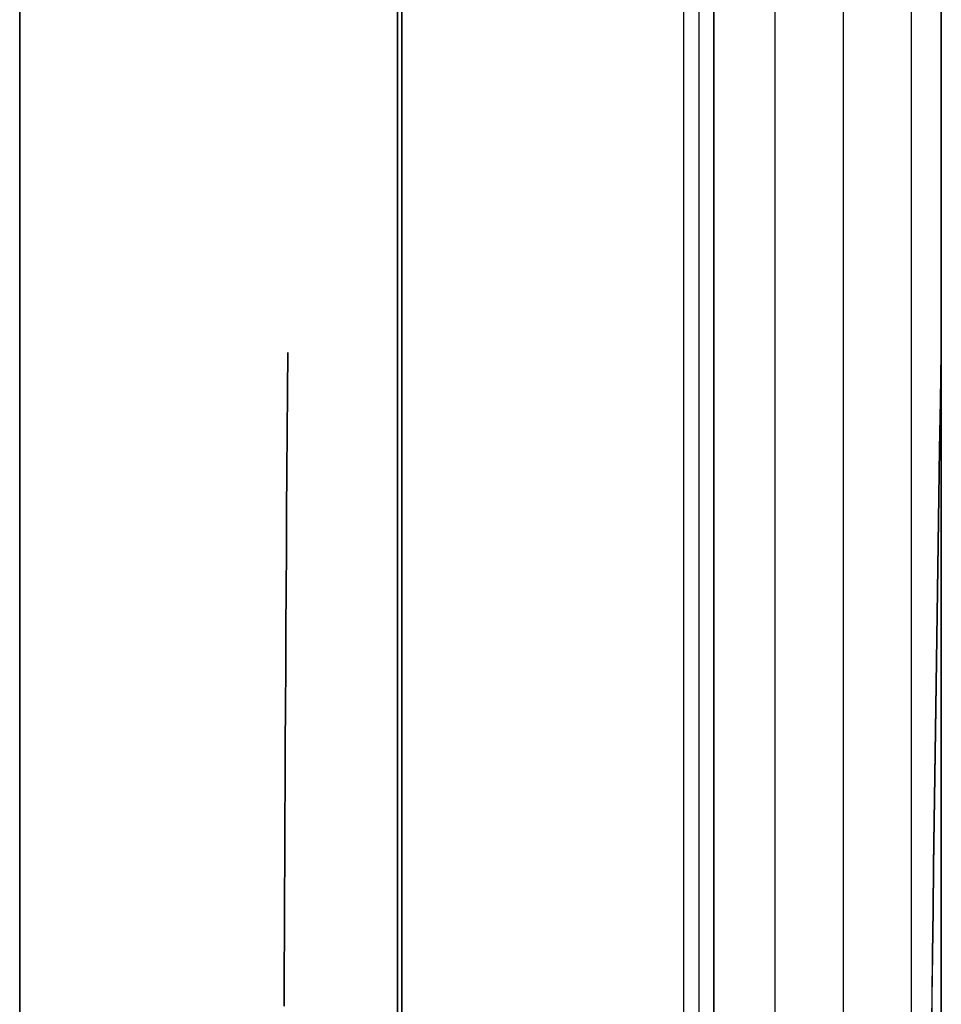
# Model space of a CAD drawing. Header units: millimetres. Extents: x -15 to 7, y 1 to 148.
# Tile 158 of 256: x -6.545 to -6.062, y 37.495 to 38.011. Entities that reach past the tile are written whole.
import ezdxf

# ---------------------------------------------------------------- set-up
doc = ezdxf.new("R2010")
doc.units = ezdxf.units.MM
doc.header["$MEASUREMENT"] = 0
doc.layers.add('Default', color=7, linetype='Continuous', true_color=0x000000)

msp = doc.modelspace()

# ---------------------------------------------------------------- linework, layer by layer
at = {"layer": 'Default', "color": 254, "true_color": 0xcad1ee}
for points in [[(-6.34722, 11.58881), (-6.34722, 100.44193)], [(-6.34722, 100.44193), (-6.34722, 11.58881)], [(-6.34722, 11.58881), (-6.34722, 100.44193)], [(-6.34722, 11.58881), (-6.34722, 100.44193)], [(-6.34722, 11.58881), (-6.34722, 100.44193)], [(-6.34722, 11.58881), (-6.34722, 100.44193)], [(-6.19722, 11.58881), (-6.19722, 100.44193)], [(-6.19722, 11.58881), (-6.19722, 100.44193)], [(-6.18937, 100.44193), (-6.18937, 11.58881)], [(-6.18937, 100.44193), (-6.18937, 11.58881)], [(-6.18151, 11.58881), (-6.18151, 100.44193)], [(-6.18151, 100.44193), (-6.18151, 11.58881)], [(-6.545, 18.13039), (-6.545, 97.28961)], [(-6.545, 18.13039), (-6.545, 96.78991)], [(-6.545, 96.78991), (-6.545, 18.13039)], [(-6.06245, 96.78991), (-6.06245, 17.6307)], [(-6.06245, 17.6307), (-6.06245, 96.78991)], [(-6.345, 69.63339), (-6.345, 16.35376)], [(-6.345, 16.35376), (-6.345, 69.63339)], [(-6.345, 16.35376), (-6.345, 69.63339)], [(-6.545, 37.3371), (-6.545, 51.788)], [(-6.545, 37.3371), (-6.545, 51.788)], [(-6.545, 37.3371), (-6.545, 51.788)], [(-6.545, 51.28831), (-6.545, 37.8368)], [(-6.545, 37.8368), (-6.545, 51.28831)], [(-6.545, 51.28831), (-6.545, 37.8368)], [(-6.545, 37.8368), (-6.545, 51.28831)], [(-6.545, 51.28831), (-6.545, 37.8368)], [(-6.545, 37.8368), (-6.545, 51.28831)], [(-6.545, 51.28831), (-6.545, 37.8368)], [(-6.06245, 51.28831), (-6.06245, 37.8368)], [(-6.06245, 37.8368), (-6.06245, 51.28831)], [(-6.06245, 51.28831), (-6.06245, 37.8368)], [(-6.06245, 37.8368), (-6.06245, 51.28831)], [(-6.06245, 51.28831), (-6.06245, 37.8368)], [(-6.06245, 37.8368), (-6.06245, 51.28831)]]:
    msp.add_lwpolyline(points, dxfattribs=at)
at = {"layer": 'Default', "color": 171, "true_color": 0x8080ff}
for points in [[(-6.14966, 69.63339), (-6.14966, 27.68383)], [(-6.11386, 69.5976), (-6.11386, 27.63011)], [(-6.07807, 27.5764), (-6.07807, 69.56181)]]:
    msp.add_lwpolyline(points, dxfattribs=at)
at = {"layer": 'Default', "color": 254, "true_color": 0xcad1ee, "extrusion": (1, -4.28959e-15, 4.28959e-15)}
msp.add_lwpolyline([(37.8368, -36.97705), (37.8257, -36.97717), (37.81451, -36.97754), (37.80323, -36.97817), (37.79187, -36.97907), (37.78044, -36.98023), (37.76896, -36.98167), (37.75741, -36.98339), (37.74583, -36.98539), (37.73421, -36.98768), (37.72256, -36.99027), (37.71091, -36.99315), (37.69925, -36.99633), (37.6876, -36.99982), (37.67596, -37.00361), (37.66436, -37.00772), (37.6528, -37.01213), (37.6413, -37.01685), (37.62986, -37.02187), (37.6185, -37.02721), (37.60723, -37.03286), (37.59606, -37.03881), (37.58501, -37.04507), (37.57409, -37.05163), (37.5633, -37.05848), (37.55267, -37.06563), (37.5422, -37.07306), (37.5319, -37.08078), (37.52179, -37.08878), (37.51188, -37.09704), (37.50217, -37.10556), (37.49268, -37.11434), (37.48342, -37.12337), (37.4744, -37.13263), (37.46562, -37.14212), (37.45709, -37.15183), (37.44883, -37.16174), (37.44083, -37.17185), (37.43312, -37.18215), (37.42568, -37.19262), (37.41853, -37.20325), (37.41168, -37.21404), (37.40512, -37.22496), (37.39886, -37.23601), (37.39291, -37.24718), (37.38727, -37.25845), (37.38193, -37.26981), (37.3769, -37.28125), (37.37218, -37.29275), (37.36777, -37.30431), (37.36367, -37.31591), (37.35987, -37.32754), (37.35639, -37.3392), (37.3532, -37.35086), (37.35032, -37.36251), (37.34773, -37.37416), (37.34544, -37.38578), (37.34344, -37.39736), (37.34172, -37.4089), (37.34028, -37.42039), (37.33912, -37.43182), (37.33823, -37.44318), (37.3376, -37.45445), (37.33722, -37.46565), (37.3371, -37.47674)], dxfattribs=at)
at = {"layer": 'Default', "color": 254, "true_color": 0xcad1ee, "extrusion": (1, -4.28959e-15, -4.28959e-15)}
msp.add_lwpolyline([(37.3371, -55.8018), (37.33722, -55.8129), (37.3376, -55.82409), (37.33823, -55.83537), (37.33912, -55.84672), (37.34028, -55.85815), (37.34172, -55.86964), (37.34344, -55.88118), (37.34544, -55.89277), (37.34773, -55.90439), (37.35032, -55.91603), (37.3532, -55.92769), (37.35639, -55.93935), (37.35987, -55.951), (37.36367, -55.96263), (37.36777, -55.97423), (37.37218, -55.98579), (37.3769, -55.9973), (37.38193, -56.00874), (37.38727, -56.0201), (37.39291, -56.03136), (37.39886, -56.04253), (37.40512, -56.05358), (37.41168, -56.06451), (37.41853, -56.07529), (37.42568, -56.08592), (37.43312, -56.0964), (37.44083, -56.10669), (37.44883, -56.1168), (37.45709, -56.12672), (37.46562, -56.13642), (37.4744, -56.14591), (37.48342, -56.15517), (37.49268, -56.1642), (37.50217, -56.17298), (37.51188, -56.1815), (37.52179, -56.18977), (37.5319, -56.19776), (37.5422, -56.20548), (37.55267, -56.21291), (37.5633, -56.22006), (37.57409, -56.22692), (37.58501, -56.23347), (37.59606, -56.23973), (37.60723, -56.24568), (37.6185, -56.25133), (37.62986, -56.25667), (37.6413, -56.2617), (37.6528, -56.26642), (37.66436, -56.27083), (37.67596, -56.27493), (37.6876, -56.27872), (37.69925, -56.28221), (37.71091, -56.28539), (37.72256, -56.28828), (37.73421, -56.29086), (37.74583, -56.29315), (37.75741, -56.29516), (37.76896, -56.29687), (37.78044, -56.29831), (37.79187, -56.29947), (37.80323, -56.30037), (37.81451, -56.301), (37.8257, -56.30137), (37.8368, -56.3015)], dxfattribs=at)
at = {"layer": 'Default', "color": 254, "true_color": 0xcad1ee, "extrusion": (1, -4.81095e-15, -5.21365e-16)}
msp.add_lwpolyline([(37.8368, -62.84495), (37.8257, -62.84507), (37.81451, -62.84545), (37.80323, -62.84608), (37.79187, -62.84697), (37.78044, -62.84814), (37.76896, -62.84957), (37.75741, -62.85129), (37.74583, -62.85329), (37.73421, -62.85558), (37.72256, -62.85817), (37.71091, -62.86105), (37.69925, -62.86424), (37.6876, -62.86772), (37.67596, -62.87152), (37.66436, -62.87562), (37.6528, -62.88003), (37.6413, -62.88475), (37.62986, -62.88978), (37.6185, -62.89512), (37.60723, -62.90076), (37.59606, -62.90672), (37.58501, -62.91297), (37.57409, -62.91953), (37.5633, -62.92638), (37.55267, -62.93353), (37.5422, -62.94097), (37.5319, -62.94869), (37.52179, -62.95668), (37.51188, -62.96494), (37.50217, -62.97347), (37.49268, -62.98225), (37.48342, -62.99127), (37.4744, -63.00053), (37.46562, -63.01002), (37.45709, -63.01973), (37.44883, -63.02964), (37.44083, -63.03975), (37.43312, -63.05005), (37.42568, -63.06052), (37.41853, -63.07116), (37.41168, -63.08194), (37.40512, -63.09286), (37.39886, -63.10392), (37.39291, -63.11508), (37.38727, -63.12635), (37.38193, -63.13771), (37.3769, -63.14915), (37.37218, -63.16065), (37.36777, -63.17221), (37.36367, -63.18382), (37.35987, -63.19545), (37.35639, -63.2071), (37.3532, -63.21876), (37.35032, -63.23042), (37.34773, -63.24206), (37.34544, -63.25368), (37.34344, -63.26527), (37.34172, -63.27681), (37.34028, -63.2883), (37.33912, -63.29972), (37.33823, -63.31108), (37.3376, -63.32236), (37.33722, -63.33355), (37.3371, -63.34465)], dxfattribs=at)
at = {"layer": 'Default', "color": 254, "true_color": 0xcad1ee, "extrusion": (1, 6.58839e-15, -2.2988e-15)}
msp.add_lwpolyline([(37.3371, -81.6697), (37.33722, -81.6808), (37.3376, -81.69199), (37.33823, -81.70327), (37.33912, -81.71463), (37.34028, -81.72605), (37.34172, -81.73754), (37.34344, -81.74909), (37.34544, -81.76067), (37.34773, -81.77229), (37.35032, -81.78393), (37.3532, -81.79559), (37.35639, -81.80725), (37.35987, -81.8189), (37.36367, -81.83054), (37.36777, -81.84214), (37.37218, -81.8537), (37.3769, -81.8652), (37.38193, -81.87664), (37.38727, -81.888), (37.39291, -81.89927), (37.39886, -81.91043), (37.40512, -81.92149), (37.41168, -81.93241), (37.41853, -81.94319), (37.42568, -81.95383), (37.43312, -81.9643), (37.44083, -81.9746), (37.44883, -81.98471), (37.45709, -81.99462), (37.46562, -82.00433), (37.4744, -82.01382), (37.48342, -82.02308), (37.49268, -82.0321), (37.50217, -82.04088), (37.51188, -82.04941), (37.52179, -82.05767), (37.5319, -82.06567), (37.5422, -82.07338), (37.55267, -82.08082), (37.5633, -82.08797), (37.57409, -82.09482), (37.58501, -82.10138), (37.59606, -82.10763), (37.60723, -82.11359), (37.6185, -82.11923), (37.62986, -82.12457), (37.6413, -82.1296), (37.6528, -82.13432), (37.66436, -82.13873), (37.67596, -82.14283), (37.6876, -82.14663), (37.69925, -82.15011), (37.71091, -82.1533), (37.72256, -82.15618), (37.73421, -82.15877), (37.74583, -82.16106), (37.75741, -82.16306), (37.76896, -82.16478), (37.78044, -82.16621), (37.79187, -82.16738), (37.80323, -82.16827), (37.81451, -82.1689), (37.8257, -82.16928), (37.8368, -82.1694)], dxfattribs=at)
at = {"layer": 'Default', "color": 254, "true_color": 0xcad1ee, "extrusion": (1, 7.3471e-16, -7.84447e-15)}
msp.add_lwpolyline([(37.8368, -89.45802), (37.8257, -89.45814), (37.81451, -89.45852), (37.80323, -89.45915), (37.79187, -89.46004), (37.78044, -89.4612), (37.76896, -89.46264), (37.75741, -89.46436), (37.74583, -89.46636), (37.73421, -89.46865), (37.72256, -89.47124), (37.71091, -89.47412), (37.69925, -89.47731), (37.6876, -89.48079), (37.67596, -89.48459), (37.66436, -89.48869), (37.6528, -89.4931), (37.6413, -89.49782), (37.62986, -89.50285), (37.6185, -89.50818), (37.60723, -89.51383), (37.59606, -89.51978), (37.58501, -89.52604), (37.57409, -89.5326), (37.5633, -89.53945), (37.55267, -89.5466), (37.5422, -89.55404), (37.5319, -89.56175), (37.52179, -89.56975), (37.51188, -89.57801), (37.50217, -89.58654), (37.49268, -89.59531), (37.48342, -89.60434), (37.4744, -89.6136), (37.46562, -89.62309), (37.45709, -89.6328), (37.44883, -89.64271), (37.44083, -89.65282), (37.43312, -89.66312), (37.42568, -89.67359), (37.41853, -89.68422), (37.41168, -89.69501), (37.40512, -89.70593), (37.39886, -89.71698), (37.39291, -89.72815), (37.38727, -89.73942), (37.38193, -89.75078), (37.3769, -89.76222), (37.37218, -89.77372), (37.36777, -89.78528), (37.36367, -89.79688), (37.35987, -89.80852), (37.35639, -89.82017), (37.3532, -89.83183), (37.35032, -89.84348), (37.34773, -89.85513), (37.34544, -89.86675), (37.34344, -89.87833), (37.34172, -89.88987), (37.34028, -89.90136), (37.33912, -89.91279), (37.33823, -89.92415), (37.3376, -89.93543), (37.33722, -89.94662), (37.3371, -89.95771)], dxfattribs=at)
at = {"layer": 'Default', "color": 254, "true_color": 0xcad1ee, "extrusion": (1, 4.81095e-15, -5.21365e-16)}
msp.add_lwpolyline([(37.3371, -95.78305), (37.33722, -95.79415), (37.3376, -95.80534), (37.33823, -95.81662), (37.33912, -95.82798), (37.34028, -95.8394), (37.34172, -95.85089), (37.34344, -95.86243), (37.34544, -95.87402), (37.34773, -95.88564), (37.35032, -95.89728), (37.3532, -95.90894), (37.35639, -95.9206), (37.35987, -95.93225), (37.36367, -95.94389), (37.36777, -95.95549), (37.37218, -95.96705), (37.3769, -95.97855), (37.38193, -95.98999), (37.38727, -96.00135), (37.39291, -96.01262), (37.39886, -96.02378), (37.40512, -96.03484), (37.41168, -96.04576), (37.41853, -96.05654), (37.42568, -96.06718), (37.43312, -96.07765), (37.44083, -96.08795), (37.44883, -96.09806), (37.45709, -96.10797), (37.46562, -96.11768), (37.4744, -96.12717), (37.48342, -96.13643), (37.49268, -96.14545), (37.50217, -96.15423), (37.51188, -96.16276), (37.52179, -96.17102), (37.5319, -96.17901), (37.5422, -96.18673), (37.55267, -96.19417), (37.5633, -96.20132), (37.57409, -96.20817), (37.58501, -96.21473), (37.59606, -96.22098), (37.60723, -96.22694), (37.6185, -96.23258), (37.62986, -96.23792), (37.6413, -96.24295), (37.6528, -96.24767), (37.66436, -96.25208), (37.67596, -96.25618), (37.6876, -96.25998), (37.69925, -96.26346), (37.71091, -96.26665), (37.72256, -96.26953), (37.73421, -96.27212), (37.74583, -96.27441), (37.75741, -96.27641), (37.76896, -96.27813), (37.78044, -96.27956), (37.79187, -96.28073), (37.80323, -96.28162), (37.81451, -96.28225), (37.8257, -96.28263), (37.8368, -96.28275)], dxfattribs=at)
at = {"layer": 'Default', "color": 254, "true_color": 0xcad1ee, "extrusion": (0, 1, 0)}
msp.add_lwpolyline([(6.06245, -82.66909), (6.07334, -82.6686), (6.08431, -82.66785), (6.09535, -82.66686), (6.10646, -82.66561), (6.11763, -82.6641), (6.12884, -82.66232), (6.14009, -82.66027), (6.15138, -82.65795), (6.16269, -82.65535), (6.17401, -82.65247), (6.18534, -82.6493), (6.19665, -82.64585), (6.20795, -82.6421), (6.21922, -82.63806), (6.23046, -82.63373), (6.24164, -82.62911), (6.25276, -82.62419), (6.26381, -82.61898), (6.27477, -82.61348), (6.28564, -82.60768), (6.29641, -82.6016), (6.30705, -82.59523), (6.31757, -82.58857), (6.32795, -82.58164), (6.33818, -82.57443), (6.34824, -82.56695), (6.35814, -82.5592), (6.36785, -82.5512), (6.37737, -82.54294), (6.38668, -82.53444), (6.39579, -82.5257), (6.40467, -82.51673), (6.41332, -82.50754), (6.42174, -82.49813), (6.42991, -82.48853), (6.43783, -82.47872), (6.44549, -82.46874), (6.45289, -82.45858), (6.46001, -82.44826), (6.46686, -82.43779), (6.47343, -82.42717), (6.47971, -82.41643), (6.48571, -82.40557), (6.49141, -82.3946), (6.49683, -82.38353), (6.50194, -82.37238), (6.50677, -82.36116), (6.51129, -82.34987), (6.51552, -82.33854), (6.51946, -82.32716), (6.5231, -82.31575), (6.52645, -82.30433), (6.52951, -82.2929), (6.53228, -82.28147), (6.53476, -82.27006), (6.53697, -82.25867), (6.53889, -82.2473), (6.54055, -82.23599), (6.54193, -82.22472), (6.54305, -82.2135), (6.54391, -82.20236), (6.54452, -82.19129), (6.54488, -82.1803), (6.545, -82.1694)], dxfattribs=at)
at = {"layer": 'Default', "color": 254, "true_color": 0xcad1ee, "extrusion": (3.64228e-14, 1, -3.51731e-14)}
msp.add_lwpolyline([(6.545, -62.84495), (6.54488, -62.83405), (6.54452, -62.82306), (6.54391, -62.81199), (6.54305, -62.80085), (6.54193, -62.78963), (6.54055, -62.77837), (6.53889, -62.76705), (6.53697, -62.75568), (6.53476, -62.74429), (6.53228, -62.73288), (6.52951, -62.72145), (6.52645, -62.71002), (6.5231, -62.6986), (6.51946, -62.68719), (6.51552, -62.67581), (6.51129, -62.66448), (6.50677, -62.65319), (6.50194, -62.64197), (6.49683, -62.63082), (6.49141, -62.61975), (6.48571, -62.60878), (6.47971, -62.59792), (6.47343, -62.58718), (6.46686, -62.57656), (6.46001, -62.56609), (6.45289, -62.55577), (6.44549, -62.54561), (6.43783, -62.53563), (6.42991, -62.52583), (6.42174, -62.51622), (6.41332, -62.50681), (6.40467, -62.49762), (6.39579, -62.48865), (6.38668, -62.47991), (6.37737, -62.47141), (6.36785, -62.46315), (6.35814, -62.45515), (6.34824, -62.4474), (6.33818, -62.43992), (6.32795, -62.43271), (6.31757, -62.42578), (6.30705, -62.41912), (6.29641, -62.41275), (6.28564, -62.40667), (6.27477, -62.40087), (6.26381, -62.39537), (6.25276, -62.39016), (6.24164, -62.38524), (6.23046, -62.38062), (6.21922, -62.37629), (6.20795, -62.37225), (6.19665, -62.3685), (6.18534, -62.36505), (6.17401, -62.36188), (6.16269, -62.359), (6.15138, -62.3564), (6.14009, -62.35408), (6.12884, -62.35203), (6.11763, -62.35025), (6.10646, -62.34874), (6.09535, -62.34749), (6.08431, -62.3465), (6.07334, -62.34576), (6.06245, -62.34526)], dxfattribs=at)
at = {"layer": 'Default', "color": 254, "true_color": 0xcad1ee, "extrusion": (3.64228e-14, 1, 3.51731e-14)}
msp.add_lwpolyline([(6.06245, -96.78244), (6.07334, -96.78195), (6.08431, -96.7812), (6.09535, -96.78021), (6.10646, -96.77896), (6.11763, -96.77745), (6.12884, -96.77567), (6.14009, -96.77362), (6.15138, -96.7713), (6.16269, -96.7687), (6.17401, -96.76582), (6.18534, -96.76265), (6.19665, -96.7592), (6.20795, -96.75545), (6.21922, -96.75141), (6.23046, -96.74708), (6.24164, -96.74246), (6.25276, -96.73754), (6.26381, -96.73233), (6.27477, -96.72683), (6.28564, -96.72103), (6.29641, -96.71495), (6.30705, -96.70858), (6.31757, -96.70192), (6.32795, -96.69499), (6.33818, -96.68778), (6.34824, -96.6803), (6.35814, -96.67255), (6.36785, -96.66455), (6.37737, -96.65629), (6.38668, -96.64779), (6.39579, -96.63905), (6.40467, -96.63008), (6.41332, -96.62089), (6.42174, -96.61148), (6.42991, -96.60188), (6.43783, -96.59207), (6.44549, -96.58209), (6.45289, -96.57193), (6.46001, -96.56161), (6.46686, -96.55114), (6.47343, -96.54052), (6.47971, -96.52978), (6.48571, -96.51892), (6.49141, -96.50795), (6.49683, -96.49688), (6.50194, -96.48573), (6.50677, -96.47451), (6.51129, -96.46322), (6.51552, -96.45189), (6.51946, -96.44051), (6.5231, -96.4291), (6.52645, -96.41768), (6.52951, -96.40625), (6.53228, -96.39482), (6.53476, -96.38341), (6.53697, -96.37202), (6.53889, -96.36065), (6.54055, -96.34933), (6.54193, -96.33807), (6.54305, -96.32685), (6.54391, -96.31571), (6.54452, -96.30464), (6.54488, -96.29365), (6.545, -96.28275)], dxfattribs=at)
at = {"layer": 'Default', "color": 254, "true_color": 0xcad1ee, "extrusion": (-2.18537e-13, 1, 2.11039e-13)}
msp.add_lwpolyline([(6.545, -89.45802), (6.54488, -89.44712), (6.54452, -89.43613), (6.54391, -89.42506), (6.54305, -89.41391), (6.54193, -89.4027), (6.54055, -89.39143), (6.53889, -89.38011), (6.53697, -89.36875), (6.53476, -89.35736), (6.53228, -89.34594), (6.52951, -89.33452), (6.52645, -89.32309), (6.5231, -89.31166), (6.51946, -89.30026), (6.51552, -89.28888), (6.51129, -89.27755), (6.50677, -89.26626), (6.50194, -89.25504), (6.49683, -89.24389), (6.49141, -89.23282), (6.48571, -89.22185), (6.47971, -89.21099), (6.47343, -89.20024), (6.46686, -89.18963), (6.46001, -89.17916), (6.45289, -89.16884), (6.44549, -89.15868), (6.43783, -89.14869), (6.42991, -89.13889), (6.42174, -89.12929), (6.41332, -89.11988), (6.40467, -89.11069), (6.39579, -89.10172), (6.38668, -89.09298), (6.37737, -89.08448), (6.36785, -89.07622), (6.35814, -89.06822), (6.34824, -89.06047), (6.33818, -89.05299), (6.32795, -89.04578), (6.31757, -89.03885), (6.30705, -89.03219), (6.29641, -89.02582), (6.28564, -89.01974), (6.27477, -89.01394), (6.26381, -89.00844), (6.25276, -89.00323), (6.24164, -88.99831), (6.23046, -88.99368), (6.21922, -88.98935), (6.20795, -88.98532), (6.19665, -88.98157), (6.18534, -88.97812), (6.17401, -88.97495), (6.16269, -88.97207), (6.15138, -88.96947), (6.14009, -88.96715), (6.12884, -88.9651), (6.11763, -88.96332), (6.10646, -88.96181), (6.09535, -88.96056), (6.08431, -88.95957), (6.07334, -88.95882), (6.06245, -88.95832)], dxfattribs=at)
at = {"layer": 'Default', "color": 254, "true_color": 0xcad1ee, "extrusion": (-3.64228e-14, 1, -3.51731e-14)}
msp.add_lwpolyline([(6.06245, -56.80119), (6.07334, -56.80069), (6.08431, -56.79995), (6.09535, -56.79895), (6.10646, -56.7977), (6.11763, -56.79619), (6.12884, -56.79442), (6.14009, -56.79237), (6.15138, -56.79005), (6.16269, -56.78745), (6.17401, -56.78456), (6.18534, -56.7814), (6.19665, -56.77794), (6.20795, -56.7742), (6.21922, -56.77016), (6.23046, -56.76583), (6.24164, -56.76121), (6.25276, -56.75629), (6.26381, -56.75108), (6.27477, -56.74557), (6.28564, -56.73978), (6.29641, -56.73369), (6.30705, -56.72732), (6.31757, -56.72067), (6.32795, -56.71373), (6.33818, -56.70652), (6.34824, -56.69904), (6.35814, -56.6913), (6.36785, -56.68329), (6.37737, -56.67504), (6.38668, -56.66653), (6.39579, -56.65779), (6.40467, -56.64882), (6.41332, -56.63963), (6.42174, -56.63023), (6.42991, -56.62062), (6.43783, -56.61082), (6.44549, -56.60084), (6.45289, -56.59068), (6.46001, -56.58036), (6.46686, -56.56988), (6.47343, -56.55927), (6.47971, -56.54853), (6.48571, -56.53766), (6.49141, -56.52669), (6.49683, -56.51563), (6.50194, -56.50448), (6.50677, -56.49325), (6.51129, -56.48197), (6.51552, -56.47063), (6.51946, -56.45926), (6.5231, -56.44785), (6.52645, -56.43643), (6.52951, -56.425), (6.53228, -56.41357), (6.53476, -56.40215), (6.53697, -56.39076), (6.53889, -56.3794), (6.54055, -56.36808), (6.54193, -56.35681), (6.54305, -56.3456), (6.54391, -56.33446), (6.54452, -56.32338), (6.54488, -56.3124), (6.545, -56.3015)], dxfattribs=at)
at = {"layer": 'Default', "color": 254, "true_color": 0xcad1ee, "extrusion": (7.28456e-14, 1, -7.03462e-14)}
msp.add_lwpolyline([(6.545, -36.97705), (6.54488, -36.96615), (6.54452, -36.95516), (6.54391, -36.94409), (6.54305, -36.93294), (6.54193, -36.92173), (6.54055, -36.91046), (6.53889, -36.89914), (6.53697, -36.88778), (6.53476, -36.87639), (6.53228, -36.86497), (6.52951, -36.85355), (6.52645, -36.84211), (6.5231, -36.83069), (6.51946, -36.81929), (6.51552, -36.80791), (6.51129, -36.79657), (6.50677, -36.78529), (6.50194, -36.77406), (6.49683, -36.76291), (6.49141, -36.75185), (6.48571, -36.74088), (6.47971, -36.73002), (6.47343, -36.71927), (6.46686, -36.70866), (6.46001, -36.69819), (6.45289, -36.68786), (6.44549, -36.67771), (6.43783, -36.66772), (6.42991, -36.65792), (6.42174, -36.64831), (6.41332, -36.63891), (6.40467, -36.62972), (6.39579, -36.62075), (6.38668, -36.61201), (6.37737, -36.60351), (6.36785, -36.59525), (6.35814, -36.58724), (6.34824, -36.5795), (6.33818, -36.57202), (6.32795, -36.56481), (6.31757, -36.55788), (6.30705, -36.55122), (6.29641, -36.54485), (6.28564, -36.53877), (6.27477, -36.53297), (6.26381, -36.52747), (6.25276, -36.52225), (6.24164, -36.51734), (6.23046, -36.51271), (6.21922, -36.50838), (6.20795, -36.50435), (6.19665, -36.5006), (6.18534, -36.49715), (6.17401, -36.49398), (6.16269, -36.4911), (6.15138, -36.4885), (6.14009, -36.48617), (6.12884, -36.48413), (6.11763, -36.48235), (6.10646, -36.48084), (6.09535, -36.47959), (6.08431, -36.4786), (6.07334, -36.47785), (6.06245, -36.47735)], dxfattribs=at)
at = {"layer": 'Default', "color": 254, "true_color": 0xcad1ee, "extrusion": (0.999696, -0.017434, -0.017434)}
for points in [[(36.7261, -81.77416), (36.72642, -81.79875), (36.72736, -81.82331), (36.72893, -81.84781), (36.73111, -81.87227), (36.7339, -81.89665), (36.73729, -81.92095), (36.74128, -81.94515), (36.74586, -81.96924), (36.75103, -81.99321), (36.75677, -82.01705), (36.76309, -82.04073), (36.76998, -82.06426), (36.77744, -82.08761), (36.78545, -82.11077), (36.79402, -82.13373), (36.80313, -82.15648), (36.81279, -82.179), (36.82298, -82.20128), (36.8337, -82.22331), (36.84494, -82.24507), (36.85671, -82.26656), (36.86899, -82.28775), (36.88178, -82.30864), (36.89507, -82.32921), (36.90885, -82.34945), (36.92313, -82.36935), (36.9379, -82.38888), (36.95314, -82.40805), (36.96886, -82.42684), (36.98505, -82.44523), (37.00171, -82.46321), (37.01882, -82.48077), (37.03637, -82.49789), (37.05435, -82.51455), (37.07273, -82.53074), (37.09152, -82.54647), (37.11068, -82.56172), (37.13021, -82.57649), (37.15011, -82.59077), (37.17034, -82.60457), (37.19091, -82.61786), (37.21179, -82.63066), (37.23298, -82.64294), (37.25446, -82.65472), (37.27622, -82.66597), (37.29825, -82.6767), (37.32053, -82.68689), (37.34304, -82.69656), (37.36579, -82.70568), (37.38875, -82.71425), (37.41191, -82.72227), (37.43526, -82.72973), (37.45878, -82.73663), (37.48246, -82.74296), (37.50629, -82.74871), (37.53026, -82.75389), (37.55435, -82.75847), (37.57856, -82.76247), (37.60285, -82.76587), (37.62723, -82.76866), (37.65169, -82.77085), (37.6762, -82.77242), (37.70075, -82.77338), (37.72534, -82.77371)], [(36.7261, -95.88537), (36.72642, -95.90996), (36.72736, -95.93451), (36.72893, -95.95902), (36.73111, -95.98347), (36.7339, -96.00785), (36.73729, -96.03215), (36.74128, -96.05636), (36.74586, -96.08045), (36.75103, -96.10442), (36.75677, -96.12825), (36.76309, -96.15194), (36.76998, -96.17546), (36.77744, -96.19881), (36.78545, -96.22197), (36.79402, -96.24494), (36.80313, -96.26768), (36.81279, -96.29021), (36.82298, -96.31249), (36.8337, -96.33452), (36.84494, -96.35628), (36.85671, -96.37776), (36.86899, -96.39896), (36.88178, -96.41984), (36.89507, -96.44041), (36.90885, -96.46065), (36.92313, -96.48055), (36.9379, -96.50009), (36.95314, -96.51926), (36.96886, -96.53804), (36.98505, -96.55643), (37.00171, -96.57442), (37.01882, -96.59198), (37.03637, -96.60909), (37.05435, -96.62575), (37.07273, -96.64195), (37.09152, -96.65767), (37.11068, -96.67292), (37.13021, -96.68769), (37.15011, -96.70198), (37.17034, -96.71577), (37.19091, -96.72907), (37.21179, -96.74186), (37.23298, -96.75415), (37.25446, -96.76592), (37.27622, -96.77717), (37.29825, -96.7879), (37.32053, -96.7981), (37.34304, -96.80776), (37.36579, -96.81688), (37.38875, -96.82545), (37.41191, -96.83347), (37.43526, -96.84094), (37.45878, -96.84783), (37.48246, -96.85416), (37.50629, -96.85992), (37.53026, -96.86509), (37.55435, -96.86968), (37.57856, -96.87367), (37.60285, -96.87707), (37.62723, -96.87987), (37.65169, -96.88206), (37.6762, -96.88363), (37.70075, -96.88458), (37.72534, -96.88491)], [(36.7261, -55.91019), (36.72642, -55.93478), (36.72736, -55.95933), (36.72893, -55.98384), (36.73111, -56.0083), (36.7339, -56.03268), (36.73729, -56.05698), (36.74128, -56.08118), (36.74586, -56.10527), (36.75103, -56.12924), (36.75677, -56.15307), (36.76309, -56.17676), (36.76998, -56.20029), (36.77744, -56.22364), (36.78545, -56.2468), (36.79402, -56.26976), (36.80313, -56.29251), (36.81279, -56.31503), (36.82298, -56.33731), (36.8337, -56.35934), (36.84494, -56.3811), (36.85671, -56.40259), (36.86899, -56.42378), (36.88178, -56.44467), (36.89507, -56.46524), (36.90885, -56.48548), (36.92313, -56.50537), (36.9379, -56.52491), (36.95314, -56.54408), (36.96886, -56.56287), (36.98505, -56.58126), (37.00171, -56.59924), (37.01882, -56.6168), (37.03637, -56.63391), (37.05435, -56.65057), (37.07273, -56.66677), (37.09152, -56.68249), (37.11068, -56.69775), (37.13021, -56.71252), (37.15011, -56.7268), (37.17034, -56.7406), (37.19091, -56.75389), (37.21179, -56.76669), (37.23298, -56.77897), (37.25446, -56.79074), (37.27622, -56.802), (37.29825, -56.81272), (37.32053, -56.82292), (37.34304, -56.83258), (37.36579, -56.8417), (37.38875, -56.85028), (37.41191, -56.8583), (37.43526, -56.86576), (37.45878, -56.87266), (37.48246, -56.87899), (37.50629, -56.88474), (37.53026, -56.88991), (37.55435, -56.8945), (37.57856, -56.8985), (37.60285, -56.90189), (37.62723, -56.90469), (37.65169, -56.90688), (37.6762, -56.90845), (37.70075, -56.90941), (37.72534, -56.90974)]]:
    msp.add_lwpolyline(points, dxfattribs=at)
at = {"layer": 'Default', "color": 254, "true_color": 0xcad1ee, "extrusion": (0.999696, -0.017434, 0.017434)}
for points in [[(37.72534, -62.2186), (37.70075, -62.21893), (37.6762, -62.21989), (37.65169, -62.22146), (37.62723, -62.22365), (37.60285, -62.22644), (37.57856, -62.22984), (37.55435, -62.23384), (37.53026, -62.23843), (37.50629, -62.2436), (37.48246, -62.24935), (37.45878, -62.25568), (37.43526, -62.26258), (37.41191, -62.27004), (37.38875, -62.27806), (37.36579, -62.28664), (37.34304, -62.29576), (37.32053, -62.30542), (37.29825, -62.31561), (37.27622, -62.32634), (37.25446, -62.33759), (37.23298, -62.34937), (37.21179, -62.36165), (37.19091, -62.37445), (37.17034, -62.38774), (37.15011, -62.40154), (37.13021, -62.41582), (37.11068, -62.43059), (37.09152, -62.44584), (37.07273, -62.46157), (37.05435, -62.47776), (37.03637, -62.49442), (37.01882, -62.51154), (37.00171, -62.5291), (36.98505, -62.54708), (36.96886, -62.56547), (36.95314, -62.58426), (36.9379, -62.60343), (36.92313, -62.62297), (36.90885, -62.64286), (36.89507, -62.6631), (36.88178, -62.68367), (36.86899, -62.70456), (36.85671, -62.72575), (36.84494, -62.74724), (36.8337, -62.769), (36.82298, -62.79103), (36.81279, -62.81331), (36.80313, -62.83583), (36.79402, -62.85858), (36.78545, -62.88154), (36.77744, -62.9047), (36.76998, -62.92805), (36.76309, -62.95158), (36.75677, -62.97526), (36.75103, -62.9991), (36.74586, -63.02307), (36.74128, -63.04716), (36.73729, -63.07136), (36.7339, -63.09566), (36.73111, -63.12004), (36.72893, -63.1445), (36.72736, -63.16901), (36.72642, -63.19356), (36.7261, -63.21815)], [(37.72534, -88.82763), (37.70075, -88.82796), (37.6762, -88.82891), (37.65169, -88.83048), (37.62723, -88.83267), (37.60285, -88.83547), (37.57856, -88.83887), (37.55435, -88.84286), (37.53026, -88.84745), (37.50629, -88.85262), (37.48246, -88.85838), (37.45878, -88.86471), (37.43526, -88.8716), (37.41191, -88.87907), (37.38875, -88.88709), (37.36579, -88.89566), (37.34304, -88.90478), (37.32053, -88.91444), (37.29825, -88.92464), (37.27622, -88.93537), (37.25446, -88.94662), (37.23298, -88.95839), (37.21179, -88.97068), (37.19091, -88.98347), (37.17034, -88.99677), (37.15011, -89.01056), (37.13021, -89.02484), (37.11068, -89.03962), (37.09152, -89.05487), (37.07273, -89.07059), (37.05435, -89.08679), (37.03637, -89.10345), (37.01882, -89.12056), (37.00171, -89.13812), (36.98505, -89.1561), (36.96886, -89.17449), (36.95314, -89.19328), (36.9379, -89.21245), (36.92313, -89.23199), (36.90885, -89.25188), (36.89507, -89.27212), (36.88178, -89.29269), (36.86899, -89.31358), (36.85671, -89.33478), (36.84494, -89.35626), (36.8337, -89.37802), (36.82298, -89.40005), (36.81279, -89.42233), (36.80313, -89.44485), (36.79402, -89.4676), (36.78545, -89.49056), (36.77744, -89.51373), (36.76998, -89.53708), (36.76309, -89.5606), (36.75677, -89.58429), (36.75103, -89.60812), (36.74586, -89.63209), (36.74128, -89.65618), (36.73729, -89.68039), (36.7339, -89.70468), (36.73111, -89.72907), (36.72893, -89.75352), (36.72736, -89.77803), (36.72642, -89.80258), (36.7261, -89.82717)], [(37.72534, -36.35463), (37.70075, -36.35496), (37.6762, -36.35591), (37.65169, -36.35749), (37.62723, -36.35968), (37.60285, -36.36247), (37.57856, -36.36587), (37.55435, -36.36987), (37.53026, -36.37445), (37.50629, -36.37963), (37.48246, -36.38538), (37.45878, -36.39171), (37.43526, -36.39861), (37.41191, -36.40607), (37.38875, -36.41409), (37.36579, -36.42266), (37.34304, -36.43178), (37.32053, -36.44144), (37.29825, -36.45164), (37.27622, -36.46237), (37.25446, -36.47362), (37.23298, -36.48539), (37.21179, -36.49768), (37.19091, -36.51047), (37.17034, -36.52377), (37.15011, -36.53756), (37.13021, -36.55185), (37.11068, -36.56662), (37.09152, -36.58187), (37.07273, -36.5976), (37.05435, -36.61379), (37.03637, -36.63045), (37.01882, -36.64757), (37.00171, -36.66513), (36.98505, -36.68311), (36.96886, -36.7015), (36.95314, -36.72029), (36.9379, -36.73945), (36.92313, -36.75899), (36.90885, -36.77889), (36.89507, -36.79913), (36.88178, -36.8197), (36.86899, -36.84059), (36.85671, -36.86178), (36.84494, -36.88326), (36.8337, -36.90503), (36.82298, -36.92706), (36.81279, -36.94934), (36.80313, -36.97186), (36.79402, -36.99461), (36.78545, -37.01757), (36.77744, -37.04073), (36.76998, -37.06408), (36.76309, -37.08761), (36.75677, -37.11129), (36.75103, -37.13513), (36.74586, -37.1591), (36.74128, -37.18319), (36.73729, -37.20739), (36.7339, -37.23169), (36.73111, -37.25607), (36.72893, -37.28052), (36.72736, -37.30503), (36.72642, -37.32959), (36.7261, -37.35417)]]:
    msp.add_lwpolyline(points, dxfattribs=at)
at = {"layer": 'Default', "color": 254, "true_color": 0xcad1ee, "extrusion": (0.034857, 0.999392, 0.001217)}
for points in [[(6.65976, -88.97897), (7.37764, -89.00403)], [(6.65976, -62.36593), (7.37764, -62.39098)]]:
    msp.add_lwpolyline(points, dxfattribs=at)
at = {"layer": 'Default', "color": 254, "true_color": 0xcad1ee, "extrusion": (-0.034857, 0.001217, 0.999392)}
msp.add_lwpolyline([(-37.60217, -7.92869), (-37.60217, -8.64702)], dxfattribs=at)
at = {"layer": 'Default', "color": 254, "true_color": 0xcad1ee, "extrusion": (0.034857, -0.001217, 0.999392)}
for points in [[(37.60217, 5.39363), (37.60217, 4.6753)], [(37.60217, 4.4914), (37.60217, 3.77307)], [(37.60217, 3.99915), (37.60217, 3.28082)]]:
    msp.add_lwpolyline(points, dxfattribs=at)
at = {"layer": 'Default', "color": 254, "true_color": 0xcad1ee}
for points in [[(-6.40467, 37.8368, -82.51673), (-6.40482, 37.81596, -82.51631), (-6.40496, 37.79516, -82.51537), (-6.4051, 37.77441, -82.5139), (-6.40523, 37.75371, -82.51192), (-6.40536, 37.73307, -82.50943), (-6.40549, 37.71252, -82.50643), (-6.40561, 37.69204, -82.50294), (-6.40573, 37.67167, -82.49895), (-6.40584, 37.6514, -82.49446), (-6.40595, 37.63126, -82.48949), (-6.40606, 37.61124, -82.48404), (-6.40616, 37.59136, -82.47812), (-6.40625, 37.57164, -82.47172), (-6.40635, 37.55207, -82.46485), (-6.40643, 37.53268, -82.45753), (-6.40652, 37.51347, -82.44974), (-6.40659, 37.49445, -82.4415)], [(-6.40659, 37.49445, -62.57285), (-6.40652, 37.51347, -62.56461), (-6.40643, 37.53268, -62.55683), (-6.40635, 37.55207, -62.5495), (-6.40625, 37.57164, -62.54263), (-6.40616, 37.59136, -62.53624), (-6.40606, 37.61124, -62.53031), (-6.40595, 37.63126, -62.52486), (-6.40584, 37.6514, -62.51989), (-6.40573, 37.67167, -62.5154), (-6.40561, 37.69204, -62.51141), (-6.40549, 37.71252, -62.50792), (-6.40536, 37.73307, -62.50492), (-6.40523, 37.75371, -62.50243), (-6.4051, 37.77441, -62.50045), (-6.40496, 37.79516, -62.49898), (-6.40482, 37.81596, -62.49804), (-6.40467, 37.8368, -62.49762)], [(-6.40467, 37.8368, -96.63008), (-6.40482, 37.81596, -96.62966), (-6.40496, 37.79516, -96.62872), (-6.4051, 37.77441, -96.62725), (-6.40523, 37.75371, -96.62527), (-6.40536, 37.73307, -96.62278), (-6.40549, 37.71252, -96.61978), (-6.40561, 37.69204, -96.61629), (-6.40573, 37.67167, -96.6123), (-6.40584, 37.6514, -96.60781), (-6.40595, 37.63126, -96.60284), (-6.40606, 37.61124, -96.59739), (-6.40616, 37.59136, -96.59147), (-6.40625, 37.57164, -96.58507), (-6.40635, 37.55207, -96.5782), (-6.40643, 37.53268, -96.57087), (-6.40652, 37.51347, -96.56309), (-6.40659, 37.49445, -96.55485)], [(-6.40659, 37.49445, -89.18591), (-6.40652, 37.51347, -89.17768), (-6.40643, 37.53268, -89.16989), (-6.40635, 37.55207, -89.16257), (-6.40625, 37.57164, -89.1557), (-6.40616, 37.59136, -89.1493), (-6.40606, 37.61124, -89.14338), (-6.40595, 37.63126, -89.13793), (-6.40584, 37.6514, -89.13296), (-6.40573, 37.67167, -89.12847), (-6.40561, 37.69204, -89.12448), (-6.40549, 37.71252, -89.12098), (-6.40536, 37.73307, -89.11799), (-6.40523, 37.75371, -89.1155), (-6.4051, 37.77441, -89.11352), (-6.40496, 37.79516, -89.11205), (-6.40482, 37.81596, -89.11111), (-6.40467, 37.8368, -89.11069)], [(-6.40467, 37.8368, -56.64882), (-6.40482, 37.81596, -56.64841), (-6.40496, 37.79516, -56.64746), (-6.4051, 37.77441, -56.646), (-6.40523, 37.75371, -56.64402), (-6.40536, 37.73307, -56.64153), (-6.40549, 37.71252, -56.63853), (-6.40561, 37.69204, -56.63503), (-6.40573, 37.67167, -56.63104), (-6.40584, 37.6514, -56.62656), (-6.40595, 37.63126, -56.62159), (-6.40606, 37.61124, -56.61614), (-6.40616, 37.59136, -56.61021), (-6.40625, 37.57164, -56.60381), (-6.40635, 37.55207, -56.59695), (-6.40643, 37.53268, -56.58962), (-6.40652, 37.51347, -56.58184), (-6.40659, 37.49445, -56.5736)], [(-6.40659, 37.49445, -36.70494), (-6.40652, 37.51347, -36.69671), (-6.40643, 37.53268, -36.68892), (-6.40635, 37.55207, -36.68159), (-6.40625, 37.57164, -36.67473), (-6.40616, 37.59136, -36.66833), (-6.40606, 37.61124, -36.6624), (-6.40595, 37.63126, -36.65695), (-6.40584, 37.6514, -36.65198), (-6.40573, 37.67167, -36.6475), (-6.40561, 37.69204, -36.64351), (-6.40549, 37.71252, -36.64001), (-6.40536, 37.73307, -36.63702), (-6.40523, 37.75371, -36.63453), (-6.4051, 37.77441, -36.63255), (-6.40496, 37.79516, -36.63108), (-6.40482, 37.81596, -36.63014), (-6.40467, 37.8368, -36.62972)], [(-6.06756, 37.47663, -89.02567), (-6.06731, 37.4991, -89.01729), (-6.06706, 37.52182, -89.00943), (-6.06678, 37.5448, -89.00209), (-6.0665, 37.56803, -88.99529), (-6.0662, 37.59148, -88.98903), (-6.06588, 37.61516, -88.98333), (-6.06555, 37.63906, -88.97819), (-6.06521, 37.66316, -88.97362), (-6.06486, 37.68746, -88.96962), (-6.06449, 37.71194, -88.96622), (-6.06411, 37.73659, -88.96341), (-6.06371, 37.76142, -88.96121), (-6.06331, 37.7864, -88.95962), (-6.06288, 37.81153, -88.95866), (-6.06245, 37.8368, -88.95832)], [(-6.06756, 37.47663, -62.4126), (-6.06731, 37.4991, -62.40422), (-6.06706, 37.52182, -62.39636), (-6.06678, 37.5448, -62.38902), (-6.0665, 37.56803, -62.38222), (-6.0662, 37.59148, -62.37596), (-6.06588, 37.61516, -62.37026), (-6.06555, 37.63906, -62.36512), (-6.06521, 37.66316, -62.36055), (-6.06486, 37.68746, -62.35656), (-6.06449, 37.71194, -62.35315), (-6.06411, 37.73659, -62.35035), (-6.06371, 37.76142, -62.34814), (-6.06331, 37.7864, -62.34656), (-6.06288, 37.81153, -62.34559), (-6.06245, 37.8368, -62.34526)], [(-6.06756, 37.47663, -36.5447), (-6.06731, 37.4991, -36.53632), (-6.06706, 37.52182, -36.52845), (-6.06678, 37.5448, -36.52112), (-6.0665, 37.56803, -36.51432), (-6.0662, 37.59148, -36.50806), (-6.06588, 37.61516, -36.50236), (-6.06555, 37.63906, -36.49722), (-6.06521, 37.66316, -36.49264), (-6.06486, 37.68746, -36.48865), (-6.06449, 37.71194, -36.48525), (-6.06411, 37.73659, -36.48244), (-6.06371, 37.76142, -36.48024), (-6.06331, 37.7864, -36.47865), (-6.06288, 37.81153, -36.47769), (-6.06245, 37.8368, -36.47735)], [(-6.06245, 37.8368, -56.80119), (-6.06289, 37.8115, -56.80086), (-6.06331, 37.78635, -56.79989), (-6.06372, 37.76134, -56.7983), (-6.06411, 37.7365, -56.79609), (-6.06449, 37.71182, -56.79328), (-6.06486, 37.68731, -56.78987), (-6.06522, 37.66299, -56.78587), (-6.06556, 37.63887, -56.78129), (-6.06588, 37.61495, -56.77614), (-6.0662, 37.59125, -56.77042), (-6.0665, 37.56777, -56.76415), (-6.06679, 37.54453, -56.75734), (-6.06706, 37.52153, -56.74999), (-6.06732, 37.49878, -56.74211), (-6.06756, 37.4763, -56.73372)], [(-6.06245, 37.8368, -82.66909), (-6.06289, 37.8115, -82.66876), (-6.06331, 37.78635, -82.66779), (-6.06372, 37.76134, -82.6662), (-6.06411, 37.7365, -82.664), (-6.06449, 37.71182, -82.66118), (-6.06486, 37.68731, -82.65777), (-6.06522, 37.66299, -82.65377), (-6.06556, 37.63887, -82.64919), (-6.06588, 37.61495, -82.64404), (-6.0662, 37.59125, -82.63833), (-6.0665, 37.56777, -82.63206), (-6.06679, 37.54453, -82.62525), (-6.06706, 37.52153, -82.61789), (-6.06732, 37.49878, -82.61002), (-6.06756, 37.4763, -82.60162)], [(-6.06245, 37.8368, -96.78244), (-6.06289, 37.8115, -96.78211), (-6.06331, 37.78635, -96.78114), (-6.06372, 37.76134, -96.77955), (-6.06411, 37.7365, -96.77734), (-6.06449, 37.71182, -96.77453), (-6.06486, 37.68731, -96.77112), (-6.06522, 37.66299, -96.76712), (-6.06556, 37.63887, -96.76254), (-6.06588, 37.61495, -96.75739), (-6.0662, 37.59125, -96.75168), (-6.0665, 37.56777, -96.74541), (-6.06679, 37.54453, -96.73859), (-6.06706, 37.52153, -96.73124), (-6.06732, 37.49878, -96.72337), (-6.06756, 37.4763, -96.71497)]]:
    msp.add_polyline3d(points, dxfattribs=at)

doc.saveas('drawing.dxf')
